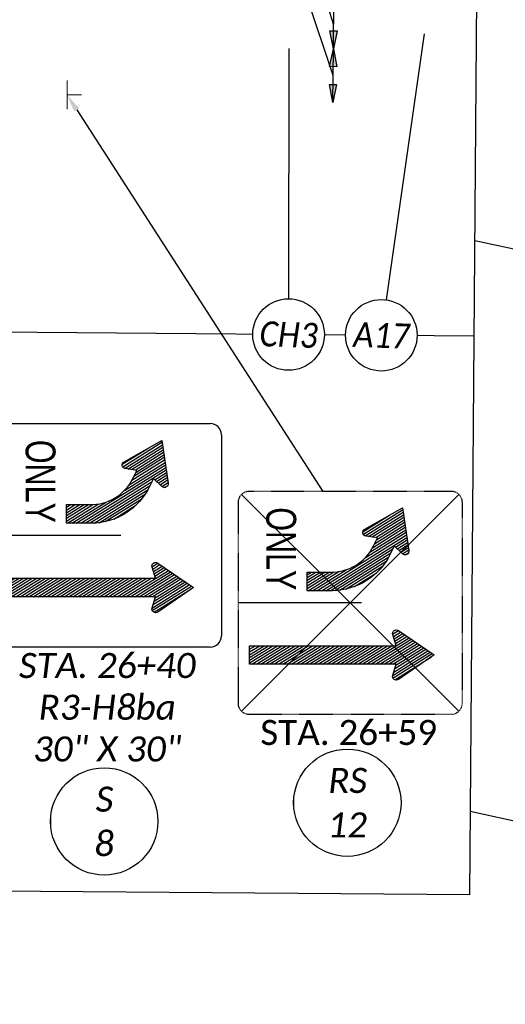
# Model space of a CAD drawing. Header units: feet. Extents: x 2241205 to 2250852, y 595253 to 597159.
# Tile 16 of 32: x 2246005 to 2246113, y 596016 to 596236. Entities that reach past the tile are written whole.
import ezdxf
from ezdxf import colors
from ezdxf.entities.mleader import LeaderData, LeaderLine
from ezdxf.enums import TextEntityAlignment as Align
from ezdxf.math import Vec2, Vec3

# ---------------------------------------------------------------- set-up
doc = ezdxf.new("R2010")
doc.units = ezdxf.units.FT
doc.header["$MEASUREMENT"] = 0
doc.set_wipeout_variables(frame=1)
doc.linetypes.add('HIDDEN2', pattern=[0.1875, 0.125, -0.0625])
for name, color, linetype in [('MT_P_Edge_Line', 7, 'Continuous'), ('PM_P_Text', 7, 'Continuous'), ('SN_P_Signs', 120, 'Continuous'), ('SN_P_Text', 7, 'Continuous'), ('SN_X_Public', 3, 'Continuous'), ('SN_X_Text', 7, 'Continuous')]:
    doc.layers.add(name, color=color, linetype=linetype)
doc.layers.add('SC_Scratch1', color=7, linetype='Continuous', plot=False)
doc.styles.add('P_Slanted_Normal', font='calibrii.ttf', dxfattribs={"height": 0.14})
doc.styles.get("Standard").update_dxf_attribs({"font": 'arial.ttf'})
doc.styles.add('Straight-Normal', font='font30.shx', dxfattribs={"height": 0.14})
doc.styles.add('X_Straight_Normal', font='calibril.ttf', dxfattribs={"height": 0.14})

# ---------------------------------------------------------------- blocks, each defined once
blk = doc.blocks.new('*U1214')
blk.add_wipeout([(-0.19957380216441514, 0.015410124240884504), (-0.19787526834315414, 0.030219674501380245), (-0.1946124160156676, 0.046847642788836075), (-0.19074696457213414, 0.06070501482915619), (-0.18561315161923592, 0.07495611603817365), (-0.17913802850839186, 0.08933937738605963), (-0.1717890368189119, 0.10277067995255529), (-0.16391067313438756, 0.11492555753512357), (-0.15641428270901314, 0.12494178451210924), (-0.14776610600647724, 0.1350653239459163), (-0.1376641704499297, 0.14535434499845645), (-0.12563365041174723, 0.1558763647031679), (-0.11504602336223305, 0.16385111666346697), (-0.10583777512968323, 0.16994886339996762), (-0.0947179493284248, 0.17639337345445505), (-0.0830172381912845, 0.18219807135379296), (-0.07025127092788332, 0.18749622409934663), (-0.0560282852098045, 0.19223237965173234), (-0.038788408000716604, 0.1964447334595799), (-0.023960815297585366, 0.19880411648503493), (-0.008247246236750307, 0.20007788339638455), (9.319094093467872e-05, 0.20025072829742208), (0.014571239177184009, 0.19972592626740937), (0.029214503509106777, 0.19811995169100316), (0.04624771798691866, 0.19485522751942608), (0.06045872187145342, 0.1909293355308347), (0.07440107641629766, 0.18594575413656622), (0.09080881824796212, 0.1785140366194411), (0.10289950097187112, 0.1718330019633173), (0.11395932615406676, 0.1647107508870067), (0.1255267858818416, 0.15607982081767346), (0.13616244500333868, 0.14689779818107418), (0.1457446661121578, 0.13739998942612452), (0.1538350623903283, 0.12828059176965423), (0.16077177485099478, 0.11947593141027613), (0.1695450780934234, 0.10666606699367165), (0.17662528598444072, 0.09448471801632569), (0.1827793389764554, 0.08195215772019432), (0.18800850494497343, 0.06912032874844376), (0.19185159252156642, 0.05760224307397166), (0.19507848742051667, 0.045492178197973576), (0.19713956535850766, 0.035512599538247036), (0.19874286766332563, 0.02503015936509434), (0.19995012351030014, 0.012046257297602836), (0.20031209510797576, 8.164459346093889e-06), (0.19987785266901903, -0.013171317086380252), (0.1984781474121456, -0.02702815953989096), (0.19630624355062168, -0.03984014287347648), (0.19365028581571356, -0.05120771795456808), (0.19038497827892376, -0.06225338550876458), (0.18643479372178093, -0.07323310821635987), (0.18262095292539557, -0.0822794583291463), (0.1764483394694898, -0.09479031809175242), (0.17047258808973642, -0.1051527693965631), (0.16411024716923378, -0.11482492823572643), (0.15551067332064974, -0.12622144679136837), (0.14778407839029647, -0.13518037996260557), (0.1417106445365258, -0.1415307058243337), (0.13269782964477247, -0.1500086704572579), (0.12626914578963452, -0.1554553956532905), (0.11551913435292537, -0.1635977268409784), (0.10134972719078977, -0.172728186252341), (0.0863567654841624, -0.1806838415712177), (0.07544068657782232, -0.1855019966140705), (0.06300520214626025, -0.19008137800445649), (0.04664935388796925, -0.1947348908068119), (0.03803948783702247, -0.1965945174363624), (0.025780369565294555, -0.1985697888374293), (0.01661225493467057, -0.19954240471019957), (0.007162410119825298, -0.20010092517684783), (8.262150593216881e-05, -0.2002261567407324), (-0.004055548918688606, -0.20018361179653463), (-0.011722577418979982, -0.19987861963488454), (-0.018515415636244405, -0.19936170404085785), (-0.02647610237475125, -0.19845860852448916), (-0.03448773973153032, -0.1972213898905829), (-0.04299228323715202, -0.19554070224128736), (-0.051659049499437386, -0.19342875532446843), (-0.06172526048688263, -0.19045259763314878), (-0.07711043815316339, -0.18475465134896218), (-0.0902070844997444, -0.1787204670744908), (-0.10073584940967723, -0.17300055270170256), (-0.11248002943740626, -0.16560070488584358), (-0.12193175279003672, -0.15876652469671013), (-0.13319564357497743, -0.14943880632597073), (-0.14596440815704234, -0.1369883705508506), (-0.1550715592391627, -0.12658223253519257), (-0.16458241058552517, -0.11393719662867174), (-0.17096666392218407, -0.10410900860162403), (-0.17781179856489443, -0.09192753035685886), (-0.18401351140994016, -0.07877933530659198), (-0.1893478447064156, -0.06491670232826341), (-0.19395357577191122, -0.0494814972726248), (-0.19684512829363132, -0.03630716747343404), (-0.19892120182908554, -0.02228338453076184), (-0.19991626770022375, -0.00998293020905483), (-0.2001661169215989, 2.9571828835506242e-05)])
at = {"flags": 128}
blk.add_lwpolyline([(0.02137264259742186, 0.1988547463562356), (0.1819176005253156, 1.692852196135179)], dxfattribs=at)
blk.add_circle((0, 0), 0.2)
at = {"style": 'P_Slanted_Normal', "width": 0.9, "flags": 8}
blk.add_attdef('ITEMTYPE', text='', height=0.14, dxfattribs=at).set_placement((0, 0), align=Align.MIDDLE_CENTER)
blk = doc.blocks.new('*U1217')
blk.add_wipeout([(-0.19957380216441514, 0.015410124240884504), (-0.19787526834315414, 0.030219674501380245), (-0.1946124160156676, 0.046847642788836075), (-0.19074696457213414, 0.06070501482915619), (-0.18561315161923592, 0.07495611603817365), (-0.17913802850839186, 0.08933937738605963), (-0.1717890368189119, 0.10277067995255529), (-0.16391067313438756, 0.11492555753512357), (-0.15641428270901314, 0.12494178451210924), (-0.14776610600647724, 0.1350653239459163), (-0.1376641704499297, 0.14535434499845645), (-0.12563365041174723, 0.1558763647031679), (-0.11504602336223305, 0.16385111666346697), (-0.10583777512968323, 0.16994886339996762), (-0.0947179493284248, 0.17639337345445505), (-0.0830172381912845, 0.18219807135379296), (-0.07025127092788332, 0.18749622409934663), (-0.0560282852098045, 0.19223237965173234), (-0.038788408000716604, 0.1964447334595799), (-0.023960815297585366, 0.19880411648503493), (-0.008247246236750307, 0.20007788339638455), (9.319094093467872e-05, 0.20025072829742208), (0.014571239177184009, 0.19972592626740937), (0.029214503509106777, 0.19811995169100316), (0.04624771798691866, 0.19485522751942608), (0.06045872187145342, 0.1909293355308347), (0.07440107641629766, 0.18594575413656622), (0.09080881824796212, 0.1785140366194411), (0.10289950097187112, 0.1718330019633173), (0.11395932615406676, 0.1647107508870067), (0.1255267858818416, 0.15607982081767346), (0.13616244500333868, 0.14689779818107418), (0.1457446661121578, 0.13739998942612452), (0.1538350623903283, 0.12828059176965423), (0.16077177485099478, 0.11947593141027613), (0.1695450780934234, 0.10666606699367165), (0.17662528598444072, 0.09448471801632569), (0.1827793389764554, 0.08195215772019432), (0.18800850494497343, 0.06912032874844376), (0.19185159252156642, 0.05760224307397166), (0.19507848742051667, 0.045492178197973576), (0.19713956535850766, 0.035512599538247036), (0.19874286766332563, 0.02503015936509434), (0.19995012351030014, 0.012046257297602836), (0.20031209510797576, 8.164459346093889e-06), (0.19987785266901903, -0.013171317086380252), (0.1984781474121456, -0.02702815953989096), (0.19630624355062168, -0.03984014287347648), (0.19365028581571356, -0.05120771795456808), (0.19038497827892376, -0.06225338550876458), (0.18643479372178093, -0.07323310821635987), (0.18262095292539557, -0.0822794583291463), (0.1764483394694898, -0.09479031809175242), (0.17047258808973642, -0.1051527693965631), (0.16411024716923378, -0.11482492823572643), (0.15551067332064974, -0.12622144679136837), (0.14778407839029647, -0.13518037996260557), (0.1417106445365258, -0.1415307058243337), (0.13269782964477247, -0.1500086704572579), (0.12626914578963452, -0.1554553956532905), (0.11551913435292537, -0.1635977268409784), (0.10134972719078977, -0.172728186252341), (0.0863567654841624, -0.1806838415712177), (0.07544068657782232, -0.1855019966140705), (0.06300520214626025, -0.19008137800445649), (0.04664935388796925, -0.1947348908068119), (0.03803948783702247, -0.1965945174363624), (0.025780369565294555, -0.1985697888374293), (0.01661225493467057, -0.19954240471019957), (0.007162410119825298, -0.20010092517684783), (8.262150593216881e-05, -0.2002261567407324), (-0.004055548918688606, -0.20018361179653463), (-0.011722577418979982, -0.19987861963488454), (-0.018515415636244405, -0.19936170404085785), (-0.02647610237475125, -0.19845860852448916), (-0.03448773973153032, -0.1972213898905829), (-0.04299228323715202, -0.19554070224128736), (-0.051659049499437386, -0.19342875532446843), (-0.06172526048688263, -0.19045259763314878), (-0.07711043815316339, -0.18475465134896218), (-0.0902070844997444, -0.1787204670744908), (-0.10073584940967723, -0.17300055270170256), (-0.11248002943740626, -0.16560070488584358), (-0.12193175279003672, -0.15876652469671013), (-0.13319564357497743, -0.14943880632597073), (-0.14596440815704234, -0.1369883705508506), (-0.1550715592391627, -0.12658223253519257), (-0.16458241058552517, -0.11393719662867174), (-0.17096666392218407, -0.10410900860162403), (-0.17781179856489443, -0.09192753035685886), (-0.18401351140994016, -0.07877933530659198), (-0.1893478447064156, -0.06491670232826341), (-0.19395357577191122, -0.0494814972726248), (-0.19684512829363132, -0.03630716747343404), (-0.19892120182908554, -0.02228338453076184), (-0.19991626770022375, -0.00998293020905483), (-0.2001661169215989, 2.9571828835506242e-05)])
at = {"flags": 128}
blk.add_lwpolyline([(-0.006604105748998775, 0.1998909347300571), (-0.05285985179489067, 1.599155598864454)], dxfattribs=at)
blk.add_circle((0, 0), 0.2)
at = {"style": 'P_Slanted_Normal', "width": 0.9, "flags": 8}
blk.add_attdef('ITEMTYPE', text='', height=0.14, dxfattribs=at).set_placement((0, 0), align=Align.MIDDLE_CENTER)
blk = doc.blocks.new('Dim1')
h = blk.add_hatch(color=4)
h.dxf.hatch_style = 1
h.paths.add_polyline_path([(0, 0), (-1.000000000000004, -0.1999999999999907), (-1.000000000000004, 0.1999999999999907)])
at = {"color": 4}
blk.add_lwpolyline([(0, 0), (-1.000000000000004, -0.1999999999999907), (-1.000000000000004, 0.1999999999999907), (0, 0)], dxfattribs=at)
blk = doc.blocks.new('SGN1P')
at = {"layer": 'SN_X_Public', "color": 3, "linetype": 'Continuous', "lineweight": 0}
for p, q in [((0, 0.08), (0, -0.08)), ((0, 0), (-0.08, 0))]:
    blk.add_line(p, q, dxfattribs=at)
blk = doc.blocks.new('A$C8d02eb81')
at = {"layer": 'SN_P_Signs'}
for p, q in [((-22.5, 50), (22.5, 50)), ((-22.5, 50), (-22.5, 50)), ((-25, 2.5), (-25, 47.5)), ((25, 47.5), (25, 2.5)), ((0, 27.5), (0, 0)), ((22.5, 0), (-22.5, 0))]:
    blk.add_line(p, q, dxfattribs=at)
at = {"layer": 'SN_P_Signs', "linetype": 'Continuous'}
for p, q in [((14.71836567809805, 34.98255399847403), (10.39517882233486, 41.90109919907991)), ((15.48334765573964, 34.74338264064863), (10.7176764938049, 42.37005075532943)), ((16.24757036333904, 34.5054263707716), (11.04017416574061, 42.83900231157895)), ((16.82646606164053, 34.5640553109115), (11.36267183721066, 43.30795386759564)), ((17.20547177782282, 34.94257509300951), (12.05320588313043, 43.18792410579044)), ((13.75, 32.5920401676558), (9.105188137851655, 40.02529297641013)), ((13.75, 33.57709588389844), (9.427685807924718, 40.49424453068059)), ((13.75, 34.56215159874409), (9.750183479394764, 40.96319608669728)), ((13.95338369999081, 35.22172535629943), (10.07268115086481, 41.4321476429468)), ((-10.05015607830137, 28.32285597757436), (-15.77744264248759, 37.4884304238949)), ((-2.72110685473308, 17.57898115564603), (-15.21471294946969, 37.572930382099)), ((-2.72110685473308, 18.56403687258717), (-14.65198325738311, 37.65743033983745)), ((-12.45299662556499, 35.1233718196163), (-14.08925356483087, 37.74193029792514)), ((-12.08268706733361, 35.51580836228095), (-13.52652387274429, 37.82643025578)), ((-11.7123775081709, 35.90824490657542), (-12.96379417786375, 37.91093021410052)), ((-11.34206795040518, 36.30068144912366), (-12.40106448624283, 37.99543017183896)), ((-10.97175839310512, 36.69311799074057), (-11.83833479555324, 38.07993012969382)), ((-10.73223006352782, 37.29484824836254), (-11.18523238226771, 38.01980350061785)), ((9.086470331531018, 35.12996915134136), (7.492699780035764, 37.68053519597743)), ((13.75, 28.65181731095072), (7.81519745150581, 38.1494867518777)), ((13.75, 29.63687302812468), (8.137695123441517, 38.61843830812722)), ((13.75, 30.6219287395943), (8.460192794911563, 39.08738986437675)), ((13.75, 31.60698445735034), (8.78269046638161, 39.55634142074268)), ((-15.35016503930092, 27.93914188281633), (-20.84200987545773, 36.72793080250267)), ((-14.9909218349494, 28.34928829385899), (-20.27928018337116, 36.81243076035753)), ((-14.85208422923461, 29.1121573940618), (-19.71655049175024, 36.89693071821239)), ((-14.73201620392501, 29.90506410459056), (-19.1538207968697, 36.98143067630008)), ((-14.61194817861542, 30.69797081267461), (-18.59109110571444, 37.06593063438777)), ((-14.10158885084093, 30.86628087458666), (-18.02836141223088, 37.15043059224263)), ((-13.21665571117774, 30.43514753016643), (-17.4656317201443, 37.2349305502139)), ((-12.32200986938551, 29.98847061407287), (-16.9029020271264, 37.31943050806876)), ((-11.31949829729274, 29.36917244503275), (-16.34017233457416, 37.40393046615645)), ((7.023229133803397, 34.49162241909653), (6.202709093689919, 35.80472897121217)), ((7.541675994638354, 34.64698972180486), (6.525206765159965, 36.27368052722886)), ((8.056607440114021, 34.80798286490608), (6.847704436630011, 36.74263208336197)), ((8.571538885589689, 34.96897600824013), (7.170202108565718, 37.21158363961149)), ((-15.90495323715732, 27.84193287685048), (-19.62451205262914, 33.79447128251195)), ((-2.72110685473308, 19.54909258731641), (-12.07085316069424, 34.51181443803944)), ((-2.72110685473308, 20.53414830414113), (-11.18589470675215, 34.08064058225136)), ((-2.736276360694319, 21.5434803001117), (-10.28479721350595, 33.623638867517)), ((6.204451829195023, 34.8168842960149), (6.136343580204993, 34.92588027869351)), ((13.75, 27.66676159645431), (9.583333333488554, 34.33482213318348)), ((13.75, 26.68170587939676), (9.583333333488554, 33.34976641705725)), ((-2.835075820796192, 22.686648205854), (-9.300635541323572, 33.03370667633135)), ((-3.074948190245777, 24.05557995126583), (-8.175400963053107, 32.21801063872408)), ((-3.632200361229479, 25.93242555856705), (-6.732786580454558, 30.89440074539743)), ((13.75, 25.69665016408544), (9.583333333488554, 32.36471070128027)), ((13.75, 24.71159444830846), (9.583333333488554, 31.37965498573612)), ((13.75, 23.72653873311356), (9.583333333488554, 30.39459927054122)), ((13.75, 22.74148301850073), (9.583333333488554, 29.40954355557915)), ((13.75, 21.75642730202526), (9.583333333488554, 28.42448783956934)), ((13.75, 20.77137158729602), (9.583333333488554, 27.43943212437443)), ((13.75, 19.78631586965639), (9.583333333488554, 26.45437640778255)), ((13.75, 18.80126015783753), (9.583333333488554, 25.46932069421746)), ((13.75, 17.81620444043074), (9.583333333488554, 24.48426497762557)), ((-2.72110685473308, 16.59392544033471), (-7.394327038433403, 24.07264106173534)), ((-2.72110685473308, 15.60886972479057), (-7.010347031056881, 22.47308888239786)), ((13.75, 16.83114872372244), (9.583333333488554, 23.49920926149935)), ((13.75, 15.8460930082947), (9.583333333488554, 22.5141535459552)), ((-3.216536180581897, 15.41666666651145), (-6.893197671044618, 21.30055500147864)), ((-3.832067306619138, 15.41666666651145), (-6.887773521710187, 20.30681883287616)), ((13.75, 14.86103729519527), (9.583333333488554, 21.52909783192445)), ((13.75, 13.87598157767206), (9.583333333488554, 20.54404211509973)), ((-4.4475984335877, 15.41666666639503), (-6.887773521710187, 19.32176311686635)), ((-5.063129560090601, 15.41666666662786), (-6.887773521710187, 18.33670740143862)), ((13.75, 12.89092586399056), (9.583333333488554, 19.55898640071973)), ((13.75, 11.90587014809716), (9.583333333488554, 18.57393068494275)), ((-5.678660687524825, 15.41666666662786), (-6.887773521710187, 17.35165168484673)), ((-6.294191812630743, 15.41666666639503), (-6.887773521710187, 16.36659597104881)), ((13.75, 10.92081443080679), (9.583333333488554, 17.58887496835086)), ((13.75, 9.935758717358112), (9.583333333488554, 16.6038192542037)), ((13.75, 8.950703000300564), (9.583333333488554, 15.61876353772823)), ((13.75, 7.965647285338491), (9.583333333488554, 14.63370782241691)), ((13.75, 6.980591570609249), (9.583333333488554, 13.64865210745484)), ((13.75, 5.995535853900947), (9.583333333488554, 12.66359639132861)), ((13.75, 5.010480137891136), (9.583333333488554, 11.6785406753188)), ((13.75, 4.025424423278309), (9.583333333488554, 10.69348496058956)), ((13.75, 3.040368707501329), (9.583333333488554, 9.708429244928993)), ((13.45486117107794, 2.527633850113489), (9.583333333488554, 8.723373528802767)), ((12.83933004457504, 2.527633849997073), (9.583333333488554, 7.738317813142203)), ((12.2237989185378, 2.527633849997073), (9.583333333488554, 6.753262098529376)), ((11.60826779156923, 2.527633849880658), (9.583333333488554, 5.768206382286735)), ((10.99273666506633, 2.527633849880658), (9.583333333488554, 4.783150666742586)), ((10.37720553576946, 2.527633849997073), (9.583333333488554, 3.7980949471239)), ((9.761674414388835, 2.527633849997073), (9.583333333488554, 2.813039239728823))]:
    blk.add_line(p, q, dxfattribs=at)
at = {"layer": 'SN_P_Signs', "flags": 128}
for points in [[(13.75, 2.527633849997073), (9.583333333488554, 2.527633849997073), (9.583333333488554, 35.28531320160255), (7.123670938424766, 34.51630058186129, -0.7124909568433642), (6.188362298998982, 35.7838669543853), (11.66666666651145, 43.75), (17.14497103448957, 35.7838669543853, -0.7124909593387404), (16.20966239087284, 34.51630058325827), (13.75, 35.28531320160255)], [(-6.887773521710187, 15.41666666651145), (-6.887773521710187, 20.56391932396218, 0.2943545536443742), (-12.71724252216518, 30.19183685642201), (-14.55314782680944, 31.08627730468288), (-14.93898976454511, 28.53824954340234, -0.7124909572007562), (-16.488166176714, 28.2526288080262), (-21.25, 36.66666666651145), (-11.68914451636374, 38.10233266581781, -0.7124909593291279), (-10.9593030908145, 36.70631753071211), (-12.72796345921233, 34.83197498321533), (-10.91821715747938, 33.95022139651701, -0.2846541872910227), (-2.72110685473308, 21.00890110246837), (-2.72110685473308, 15.41666666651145)]]:
    blk.add_lwpolyline(points, format="xyb", close=True, dxfattribs=at)
at = {"layer": 'SN_P_Signs'}
for centre, major_axis, start_param, end_param in [((-22.5, 47.5), (-1.76776695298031, 1.76776695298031), -0.7853981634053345, 0.7853981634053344), ((22.5, 47.5), (1.76776695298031, 1.76776695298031), 5.497787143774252, 7.068583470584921), ((-22.5, 2.5), (1.76776695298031, 1.76776695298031), 2.356194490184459, 3.926990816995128), ((22.5, 2.5), (-1.76776695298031, 1.76776695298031), 2.356194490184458, 3.926990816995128)]:
    blk.add_ellipse(centre, major_axis=major_axis, ratio=0.9999999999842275, start_param=start_param, end_param=end_param, dxfattribs=at)
at = {"layer": 'SN_P_Signs', "style": 'Straight-Normal', "width": 0.7650000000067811}
blk.add_text('ONLY', height=6.666666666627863, dxfattribs=at).set_placement((-12.08333333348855, 9.583333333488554), align=Align.MIDDLE_CENTER)
blk = doc.blocks.new('A$C26108884')
at = {"layer": 'SN_X_Public', "linetype": 'HIDDEN2'}
blk.add_line((50, 22.50000000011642), (50, 22.50000000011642), dxfattribs=at)
at = {"layer": 'SN_X_Public', "linetype": 'Continuous'}
for p, q in [((27.93914188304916, 15.35016503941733), (36.72793080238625, 20.84200987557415)), ((28.34928829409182, 14.99092183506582), (36.81243076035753, 20.27928018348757)), ((27.84193287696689, 15.90495323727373), (33.79447128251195, 19.62451205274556)), ((29.11215739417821, 14.85208422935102), (36.8969307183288, 19.71655049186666)), ((29.90506410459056, 14.73201620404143), (36.98143067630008, 19.15382079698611)), ((30.69797081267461, 14.61194817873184), (37.06593063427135, 18.59109110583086)), ((30.86628087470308, 14.10158885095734), (37.15043059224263, 18.02836141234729)), ((28.32285597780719, 10.05015607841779), (37.48843042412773, 15.777442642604)), ((29.36917244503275, 11.31949829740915), (37.40393046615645, 16.34017233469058)), ((29.98847061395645, 12.32200986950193), (37.31943050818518, 16.90290202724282)), ((30.43514753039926, 13.21665571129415), (37.2349305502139, 17.46563172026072)), ((17.57898115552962, 2.721106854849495), (37.572930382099, 15.2147129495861)), ((18.56403687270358, 2.721106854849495), (37.65743034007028, 14.65198325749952)), ((35.12337181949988, 12.45299662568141), (37.74193029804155, 14.08925356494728)), ((35.51580836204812, 12.08268706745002), (37.82643025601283, 13.52652387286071)), ((19.54909258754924, 2.721106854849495), (34.51181443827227, 12.07085316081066)), ((20.53414830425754, 2.721106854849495), (34.08064058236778, 11.18589470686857)), ((35.908244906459, 11.71237750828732), (37.9109302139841, 12.96379417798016)), ((36.30068144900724, 11.3420679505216), (37.99543017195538, 12.40106448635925)), ((36.69311799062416, 10.97175839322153), (38.07993012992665, 11.83833479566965)), ((37.29484824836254, 10.73223006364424), (38.01980350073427, 11.18523238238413)), ((21.54348029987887, 2.736276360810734), (33.62363886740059, 10.28479721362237)), ((22.686648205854, 2.835075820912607), (33.03370667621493, 9.300635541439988)), ((15.41666666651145, 3.216536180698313), (21.30055500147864, 6.893197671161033)), ((15.41666666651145, 6.294191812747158), (16.36659597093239, 6.887773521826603)), ((15.41666666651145, 5.678660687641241), (17.35165168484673, 6.887773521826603)), ((15.41666666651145, 5.063129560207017), (18.33670740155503, 6.887773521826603)), ((15.41666666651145, 4.447598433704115), (19.32176311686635, 6.887773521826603)), ((15.41666666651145, 3.832067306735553), (20.30681883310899, 6.887773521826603)), ((15.60886972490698, 2.721106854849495), (22.47308888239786, 7.010347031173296)), ((16.5939254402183, 2.721106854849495), (24.07264106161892, 7.394327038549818)), ((24.05557995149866, 3.074948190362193), (32.2180106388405, 8.175400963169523)), ((25.93242555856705, 3.632200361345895), (30.8944007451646, 6.732786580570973)), ((34.49162241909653, -7.023229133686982), (35.80472897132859, -6.202709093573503)), ((34.64698972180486, -7.541675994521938), (36.27368052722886, -6.525206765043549)), ((34.8168842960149, -6.204451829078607), (34.92588027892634, -6.136343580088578)), ((28.65181731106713, -13.74999999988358), (38.14948675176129, -7.815197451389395)), ((29.6368730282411, -13.74999999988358), (38.61843830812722, -8.137695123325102)), ((30.62192873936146, -13.74999999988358), (39.08738986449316, -8.460192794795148)), ((31.60698445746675, -13.74999999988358), (39.5563414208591, -8.782690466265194)), ((34.80798286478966, -8.056607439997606), (36.74263208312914, -6.847704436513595)), ((34.96897600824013, -8.571538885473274), (37.21158363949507, -7.170202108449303)), ((35.12996915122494, -9.086470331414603), (37.68053519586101, -7.492699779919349)), ((2.527633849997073, -13.45486117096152), (8.723373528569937, -9.583333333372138)), ((2.527633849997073, -12.83933004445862), (7.738317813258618, -9.583333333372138)), ((2.527633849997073, -12.22379891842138), (6.753262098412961, -9.583333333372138)), ((2.527633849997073, -11.60826779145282), (5.76820638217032, -9.583333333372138)), ((2.527633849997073, -10.99273666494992), (4.783150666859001, -9.583333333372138)), ((2.527633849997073, -10.37720553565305), (3.798094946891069, -9.583333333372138)), ((2.527633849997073, -9.76167441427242), (2.813039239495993, -9.583333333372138)), ((3.040368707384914, -13.74999999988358), (9.708429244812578, -9.583333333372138)), ((4.025424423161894, -13.74999999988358), (10.69348496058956, -9.583333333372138)), ((5.010480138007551, -13.74999999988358), (11.67854067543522, -9.583333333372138)), ((5.995535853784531, -13.74999999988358), (12.6635963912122, -9.583333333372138)), ((6.980591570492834, -13.74999999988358), (13.64865210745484, -9.583333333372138)), ((7.965647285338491, -13.74999999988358), (14.63370782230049, -9.583333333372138)), ((8.950703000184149, -13.74999999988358), (15.61876353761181, -9.583333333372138)), ((9.935758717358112, -13.74999999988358), (16.60381925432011, -9.583333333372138)), ((10.92081443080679, -13.74999999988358), (17.58887496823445, -9.583333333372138)), ((11.90587014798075, -13.74999999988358), (18.57393068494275, -9.583333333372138)), ((12.89092586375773, -13.74999999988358), (19.55898640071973, -9.583333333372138)), ((13.87598157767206, -13.74999999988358), (20.54404211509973, -9.583333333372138)), ((14.86103729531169, -13.74999999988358), (21.52909783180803, -9.583333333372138)), ((15.8460930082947, -13.74999999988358), (22.51415354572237, -9.583333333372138)), ((16.83114872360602, -13.74999999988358), (23.49920926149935, -9.583333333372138)), ((17.81620444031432, -13.74999999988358), (24.48426497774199, -9.583333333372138)), ((18.80126015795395, -13.74999999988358), (25.46932069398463, -9.583333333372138)), ((19.78631586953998, -13.74999999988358), (26.45437640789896, -9.583333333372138)), ((20.7713715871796, -13.74999999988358), (27.4394321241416, -9.583333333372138)), ((21.75642730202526, -13.74999999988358), (28.42448783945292, -9.583333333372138)), ((22.7414830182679, -13.74999999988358), (29.40954355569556, -9.583333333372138)), ((23.72653873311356, -13.74999999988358), (30.39459927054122, -9.583333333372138)), ((24.71159444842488, -13.74999999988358), (31.37965498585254, -9.583333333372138)), ((25.69665016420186, -13.74999999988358), (32.36471070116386, -9.583333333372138)), ((26.68170587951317, -13.74999999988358), (33.34976641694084, -9.583333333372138)), ((27.66676159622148, -13.74999999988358), (34.33482213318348, -9.583333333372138)), ((32.5920401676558, -13.74999999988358), (40.02529297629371, -9.10518813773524)), ((33.57709588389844, -13.74999999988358), (40.494244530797, -9.427685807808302)), ((34.56215159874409, -13.74999999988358), (40.96319608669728, -9.750183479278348)), ((34.74338264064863, -15.48334765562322), (42.37005075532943, -10.71767649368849)), ((34.98255399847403, -14.71836567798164), (41.90109919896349, -10.39517882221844)), ((35.22172535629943, -13.95338369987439), (41.43214764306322, -10.07268115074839)), ((34.50542637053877, -16.24757036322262), (42.83900231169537, -11.04017416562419)), ((34.56405531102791, -16.82646606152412), (43.30795386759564, -11.36267183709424)), ((34.94257509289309, -17.20547177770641), (43.18792410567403, -12.05320588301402))]:
    blk.add_line(p, q, dxfattribs=at)
at = {"layer": 'SN_X_Public'}
blk.add_line((27.5, 1.164153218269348e-10), (0, 1.164153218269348e-10), dxfattribs=at)
at = {"layer": 'SN_X_Public', "linetype": 'HIDDEN2', "flags": 128}
blk.add_lwpolyline([(2.5, -24.99999999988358, -0.4142135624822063), (0, -22.49999999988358), (0, 22.49999999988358, -0.4142135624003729), (2.5, 25.00000000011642), (47.5, 25.00000000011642, -0.4142135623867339), (50, 22.50000000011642), (50, -22.50000000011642, -0.4142135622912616), (47.5, -24.99999999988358)], format="xyb", close=True, dxfattribs=at)
at = {"layer": 'SN_X_Public', "flags": 128}
for points in [[(15.41666666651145, 6.887773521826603), (20.56391932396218, 6.887773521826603, 0.2943545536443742), (30.1918368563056, 12.71724252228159), (31.08627730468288, 14.55314782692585), (28.53824954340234, 14.93898976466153, -0.7124909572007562), (28.25262880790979, 16.48816617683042), (36.66666666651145, 21.25000000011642), (38.10233266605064, 11.68914451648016, -0.7124909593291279), (36.70631753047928, 10.95930309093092), (34.83197498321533, 12.72796345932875), (33.95022139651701, 10.91821715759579, -0.2846541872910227), (21.00890110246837, 2.721106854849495), (15.41666666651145, 2.721106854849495)], [(2.527633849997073, -13.74999999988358), (2.527633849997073, -9.583333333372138), (35.28531320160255, -9.583333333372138), (34.51630058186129, -7.123670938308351, -0.7124909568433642), (35.78386695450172, -6.188362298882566), (43.75, -11.66666666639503), (35.78386695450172, -17.14497103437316, -0.7124909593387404), (34.51630058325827, -16.20966239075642), (35.28531320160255, -13.74999999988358)]]:
    blk.add_lwpolyline(points, format="xyb", close=True, dxfattribs=at)
at = {"layer": 'SN_X_Public', "style": 'Straight-Normal', "width": 0.7650000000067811}
blk.add_text('ONLY', height=6.666666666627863, rotation=270, dxfattribs=at).set_placement((9.583333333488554, 12.08333333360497), align=Align.MIDDLE_CENTER)

msp = doc.modelspace()

# ---------------------------------------------------------------- linework, layer by layer
at = {"layer": 'MT_P_Edge_Line', "color": 95, "linetype": 'Continuous'}
msp.add_line((2246074.961409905, 596235.3975206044), (2246052.825748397, 596305.4281541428), dxfattribs=at)
at = {"layer": 'SC_Scratch1'}
for p, q in [((2246108.735769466, 596468.0071407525), (2246105.366314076, 596040.6517497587)), ((2246106.520539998, 596187.0447459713), (2246875.694918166, 596019.5475734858)), ((2246106.351837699, 596165.6478646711), (2244506.401566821, 596178.2625670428)), ((2246105.513617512, 596059.3345665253), (2246849.097947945, 595897.4099413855)), ((2246105.366314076, 596040.6517497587), (2244505.416043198, 596053.2664521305))]:
    msp.add_line(p, q, dxfattribs=at)
at = {"layer": 'SN_P_Signs', "color": 1, "flags": 128}
for points in [[(2246054.412872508, 596081.6944428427), (2246102.948406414, 596130.2299767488)], [(2246054.412872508, 596130.2299767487), (2246102.948406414, 596081.6944428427)]]:
    msp.add_lwpolyline(points, dxfattribs=at)

# ---------------------------------------------------------------- block references
at = {"layer": 'SN_X_Public', "xscale": 40, "yscale": 40, "zscale": 40, "rotation": 180}
msp.add_blockref('SGN1P', (2246015.382839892, 596219.5894149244), dxfattribs=at)
at = {"layer": 'SN_X_Public', "color": 1, "rotation": 270}
msp.add_blockref('A$C8d02eb81', (2245999.882114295, 596121.0486464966), dxfattribs=at)
at = {"layer": 'SN_X_Public'}
msp.add_blockref('A$C26108884', (2246053.680639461, 596105.9622097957), dxfattribs=at)

# ---------------------------------------------------------------- texts
at = {"layer": 'SN_P_Text', "insert": (2246024.364156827, 596082.5825391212), "char_height": 5.600000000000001, "attachment_point": 5, "style": 'P_Slanted_Normal'}
msp.add_mtext('\\A1;STA. 26+40\\PR3-H8ba\\P30" X 30"', dxfattribs=at)
at = {"layer": 'SN_X_Text', "insert": (2246078.350195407, 596076.9293428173), "char_height": 5.600000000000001, "attachment_point": 5, "style": 'X_Straight_Normal'}
msp.add_mtext('\\A1;STA. 26+59', dxfattribs=at)

# ---------------------------------------------------------------- next in the draw order: block references
at = {"layer": 'PM_P_Text'}
ref = msp.add_blockref('*U1214', (2246085.641466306, 596165.8111542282), dxfattribs=dict(at, xscale=40, yscale=40, zscale=40, rotation=358))
ref.add_attrib('ITEMTYPE', 'A17', dxfattribs={"layer": '0', "height": 5.6, "rotation": 358, "style": 'P_Slanted_Normal', "width": 0.9000000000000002}).set_placement((2246085.641466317, 596165.811154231), align=Align.MIDDLE_CENTER)
ref = msp.add_blockref('*U1217', (2246064.911777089, 596165.9745960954), dxfattribs=dict(at, xscale=40, yscale=40, zscale=40, rotation=358))
ref.add_attrib('ITEMTYPE', 'CH3', dxfattribs={"layer": '0', "height": 5.6, "rotation": 358, "style": 'P_Slanted_Normal', "width": 0.9000000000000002}).set_placement((2246064.91177709, 596165.9745960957), align=Align.MIDDLE_CENTER)

# ---------------------------------------------------------------- next in the draw order: wipeouts: each hides what was drawn before it
for points in [[(2246066.12229263, 596062.1659040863), (2246066.223707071, 596063.0501386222), (2246066.4185223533, 596064.0429455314), (2246066.6493170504, 596064.8703283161), (2246066.9558418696, 596065.7212195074), (2246067.342452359, 596066.5800015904), (2246067.7812389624, 596067.3819450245), (2246068.251632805, 596068.10767689), (2246068.699220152, 596068.70571624), (2246069.215577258, 596069.3101629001), (2246069.8187340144, 596069.9244899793), (2246070.537040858, 596070.5527287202), (2246071.16919682, 596071.0288776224), (2246071.718994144, 596071.3929560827), (2246072.3829261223, 596071.7777387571), (2246073.0815410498, 596072.1243201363), (2246073.8437592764, 596072.4406571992), (2246074.692971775, 596072.7234390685), (2246075.7223139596, 596072.9749462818), (2246076.607625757, 596073.1158180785), (2246077.545836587, 596073.1918709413), (2246078.043819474, 596073.2021910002), (2246078.9082610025, 596073.17085662), (2246079.7825670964, 596073.074968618), (2246080.7995700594, 596072.8800415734), (2246081.648067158, 596072.64563815), (2246082.480523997, 596072.3480832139), (2246083.4601818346, 596071.9043572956), (2246084.1820808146, 596071.5054524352), (2246084.8424303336, 596071.0802038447), (2246085.5330892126, 596070.5648764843), (2246086.1681130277, 596070.0166450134), (2246086.7402391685, 596069.4495588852), (2246087.2232928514, 596068.9050665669), (2246087.637463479, 596068.3793662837), (2246088.161291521, 596067.6145270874), (2246088.5840298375, 596066.8872146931), (2246088.9514701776, 596066.1389325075), (2246089.263688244, 596065.3727818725), (2246089.4931476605, 596064.6850709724), (2246089.6858160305, 596063.9620147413), (2246089.808876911, 596063.3661635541), (2246089.90460536, 596062.7402879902), (2246089.976687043, 596061.9650575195), (2246089.998299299, 596061.2462985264), (2246089.9723719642, 596060.4593905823), (2246089.888799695, 596059.6320394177), (2246089.7591217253, 596058.8670737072), (2246089.6005423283, 596058.1883493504), (2246089.4055804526, 596057.5288451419), (2246089.1697265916, 596056.8732783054), (2246088.942013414, 596056.3331474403), (2246088.573464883, 596055.5861609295), (2246088.2166704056, 596054.9674495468), (2246087.836793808, 596054.3899534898), (2246087.323338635, 596053.7095010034), (2246086.862006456, 596053.1745895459), (2246086.4993796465, 596052.7954303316), (2246085.9612510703, 596052.289236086), (2246085.5774133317, 596051.9640282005), (2246084.935561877, 596051.4778736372), (2246084.0895483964, 596050.9327208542), (2246083.1943629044, 596050.4577121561), (2246082.5425960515, 596050.1700343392), (2246081.800109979, 596049.8966129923), (2246080.823550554, 596049.6187654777), (2246080.3094808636, 596049.5077326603), (2246079.5775250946, 596049.3897950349), (2246079.0301240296, 596049.3317230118), (2246078.465901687, 596049.2983754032), (2246078.0431884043, 596049.2908981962), (2246077.796110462, 596049.2934384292), (2246077.3383348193, 596049.311648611), (2246076.9327544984, 596049.3425121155), (2246076.457445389, 596049.3964332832), (2246075.9790941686, 596049.4703039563), (2246075.471312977, 596049.5706528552), (2246074.9538459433, 596049.6967509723), (2246074.3528221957, 596049.8744485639), (2246073.4342186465, 596050.2146561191), (2246072.6522565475, 596050.5749394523), (2246072.02361507, 596050.9164586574), (2246071.3224047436, 596051.3582817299), (2246070.758070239, 596051.766330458), (2246070.085536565, 596052.3232609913), (2246069.323151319, 596053.0666397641), (2246068.7793902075, 596053.6879595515), (2246068.2115253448, 596054.4429573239), (2246067.830340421, 596055.0297694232), (2246067.4216376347, 596055.7570895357), (2246067.051351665, 596056.5421294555), (2246066.732854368, 596057.3698263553), (2246066.4578597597, 596058.2914168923), (2246066.285213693, 596059.0780172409), (2246066.16125747, 596059.9153359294), (2246066.1018450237, 596060.6497597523), (2246066.086927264, 596061.2475766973)], [(2246011.773763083, 596057.9833339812), (2246011.875177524, 596058.8675685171), (2246012.0699928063, 596059.8603754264), (2246012.3007875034, 596060.687758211), (2246012.6073123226, 596061.5386494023), (2246012.993922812, 596062.3974314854), (2246013.4327094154, 596063.1993749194), (2246013.903103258, 596063.9251067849), (2246014.350690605, 596064.5231461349), (2246014.867047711, 596065.1275927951), (2246015.4702044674, 596065.7419198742), (2246016.188511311, 596066.3701586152), (2246016.820667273, 596066.8463075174), (2246017.370464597, 596067.2103859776), (2246018.0343965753, 596067.595168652), (2246018.733011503, 596067.9417500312), (2246019.4952297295, 596068.2580870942), (2246020.344442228, 596068.5408689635), (2246021.3737844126, 596068.7923761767), (2246022.25909621, 596068.9332479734), (2246023.19730704, 596069.0093008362), (2246023.695289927, 596069.0196208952), (2246024.5597314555, 596068.9882865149), (2246025.4340375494, 596068.8923985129), (2246026.4510405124, 596068.6974714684), (2246027.299537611, 596068.463068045), (2246028.13199445, 596068.1655131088), (2246029.1116522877, 596067.7217871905), (2246029.8335512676, 596067.3228823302), (2246030.4939007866, 596066.8976337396), (2246031.1845596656, 596066.3823063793), (2246031.8195834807, 596065.8340749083), (2246032.3917096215, 596065.2669887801), (2246032.8747633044, 596064.7224964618), (2246033.288933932, 596064.1967961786), (2246033.812761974, 596063.4319569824), (2246034.2355002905, 596062.704644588), (2246034.6029406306, 596061.9563624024), (2246034.915158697, 596061.1902117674), (2246035.1446181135, 596060.5025008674), (2246035.3372864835, 596059.7794446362), (2246035.460347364, 596059.1835934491), (2246035.556075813, 596058.5577178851), (2246035.628157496, 596057.7824874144), (2246035.649769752, 596057.0637284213), (2246035.6238424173, 596056.2768204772), (2246035.540270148, 596055.4494693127), (2246035.4105921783, 596054.6845036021), (2246035.2520127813, 596054.0057792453), (2246035.0570509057, 596053.3462750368), (2246034.8211970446, 596052.6907082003), (2246034.593483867, 596052.1505773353), (2246034.224935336, 596051.4035908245), (2246033.8681408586, 596050.7848794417), (2246033.488264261, 596050.2073833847), (2246032.974809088, 596049.5269308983), (2246032.513476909, 596048.9920194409), (2246032.1508500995, 596048.6128602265), (2246031.6127215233, 596048.1066659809), (2246031.2288837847, 596047.7814580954), (2246030.58703233, 596047.2953035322), (2246029.7410188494, 596046.7501507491), (2246028.8458333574, 596046.275142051), (2246028.1940665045, 596045.9874642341), (2246027.4515804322, 596045.7140428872), (2246026.475021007, 596045.4361953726), (2246025.9609513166, 596045.3251625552), (2246025.2289955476, 596045.2072249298), (2246024.6815944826, 596045.1491529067), (2246024.11737214, 596045.1158052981), (2246023.6946588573, 596045.1083280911), (2246023.447580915, 596045.1108683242), (2246022.9898052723, 596045.1290785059), (2246022.5842249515, 596045.1599420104), (2246022.108915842, 596045.2138631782), (2246021.6305646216, 596045.2877338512), (2246021.12278343, 596045.3880827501), (2246020.6053163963, 596045.5141808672), (2246020.0042926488, 596045.6918784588), (2246019.0856890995, 596046.032086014), (2246018.3037270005, 596046.3923693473), (2246017.675085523, 596046.7338885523), (2246016.9738751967, 596047.1757116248), (2246016.409540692, 596047.5837603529), (2246015.737007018, 596048.1406908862), (2246014.974621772, 596048.884069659), (2246014.4308606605, 596049.5053894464), (2246013.862995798, 596050.2603872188), (2246013.481810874, 596050.8471993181), (2246013.0731080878, 596051.5745194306), (2246012.702822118, 596052.3595593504), (2246012.384324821, 596053.1872562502), (2246012.1093302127, 596054.1088467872), (2246011.936684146, 596054.8954471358), (2246011.812727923, 596055.7327658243), (2246011.7533154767, 596056.4671896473), (2246011.738397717, 596057.0650065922)]]:
    msp.add_wipeout(points).dxf.layer = 'SN_P_Text'

# ---------------------------------------------------------------- next in the draw order: linework, layer by layer
at = {"layer": 'MT_P_Edge_Line', "color": 95, "linetype": 'Continuous'}
for p, q in [((2246074.870741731, 596223.8978780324), (2246052.746906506, 596290.7965795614)), ((2246074.918046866, 596229.8976915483), (2246075.004772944, 596240.8973496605)), ((2246074.823436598, 596217.8980645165), (2246074.918046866, 596229.8976915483))]:
    msp.add_line(p, q, dxfattribs=at)
at = {"layer": 'SN_P_Text'}
for centre in [(2246078.043148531, 596061.2458525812), (2246023.694618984, 596057.0632824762)]:
    msp.add_circle(centre, 11.99999999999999, dxfattribs=at)

# ---------------------------------------------------------------- next in the draw order: block references
at = {"layer": 'MT_P_Edge_Line', "color": 95}
for p, xscale, yscale, zscale, rotation in [((2246074.918046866, 596229.8976915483), 3.999999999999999, 3.999999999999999, 3.999999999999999, 269.5717304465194), ((2246074.918046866, 596229.8976915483), 3.999999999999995, 3.999999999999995, 3.999999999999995, 89.57173044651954), ((2246074.823436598, 596217.8980645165), 3.999999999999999, 3.999999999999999, 3.999999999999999, 269.5717304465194)]:
    msp.add_blockref('Dim1', p, dxfattribs=dict(at, xscale=xscale, yscale=yscale, zscale=zscale, rotation=rotation))

# ---------------------------------------------------------------- next in the draw order: texts
at = {"layer": 'SN_P_Text', "char_height": 5.600000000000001, "attachment_point": 5, "style": 'P_Slanted_Normal'}
for s, insert in [('\\A1;RS', (2246078.112523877, 596066.2033773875)), ('\\A1;S', (2246023.76399433, 596062.0208072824)), ('\\A1;12', (2246078.003903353, 596056.2825236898)), ('\\A1;8', (2246023.655373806, 596052.0999535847))]:
    msp.add_mtext(s, dxfattribs=dict(at, insert=insert))

# ---------------------------------------------------------------- next in the draw order: leaders
at = {"layer": 'SN_X_Text', "linetype": 'Continuous'}
ml = msp.add_multileader_mtext('Standard', dxfattribs=at)
ml.set_content('', color=256)
ml.set_leader_properties()
ml.build(insert=Vec2(0, 0))
ml.multileader.update_dxf_attribs({"text_right_attachment_type": 6, "dogleg_length": 0, "scale": 40})
ctx = ml.context
ctx.base_point, ctx.scale, ctx.char_height, ctx.landing_gap_size, ctx.plane_origin = Vec3(2246072.545868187, 596130.8722097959), 40, 0.18, 0.09, Vec3(2245932.190268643, 596170.2250132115)
ctx.right_attachment = 6
notes = []
notes.append((ctx, [(0, (1, 1, 0), (2246072.545868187, 596130.8722097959), (1, 0), 0, [(0, [(2246015.382839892, 596219.5894149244)], 0, [])])]))
ctx.mtext.insert, ctx.mtext.flow_direction = Vec3(2246072.635868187, 596130.9622097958), 5
for ctx, leaders in notes:
    for number, flags, end, landing, length, lines in leaders:
        leader = LeaderData()
        leader.index, (leader.has_last_leader_line, leader.has_dogleg_vector, leader.attachment_direction) = number, flags
        leader.last_leader_point, leader.dogleg_vector, leader.dogleg_length = Vec3(end), Vec3(landing), length
        for number, points, colour, breaks in lines:
            line = LeaderLine()
            line.index, line.vertices, line.color, line.breaks = number, Vec3.list(points), colors.encode_raw_color(colour), breaks
            leader.lines.append(line)
        ctx.leaders.append(leader)

doc.saveas('drawing.dxf')
